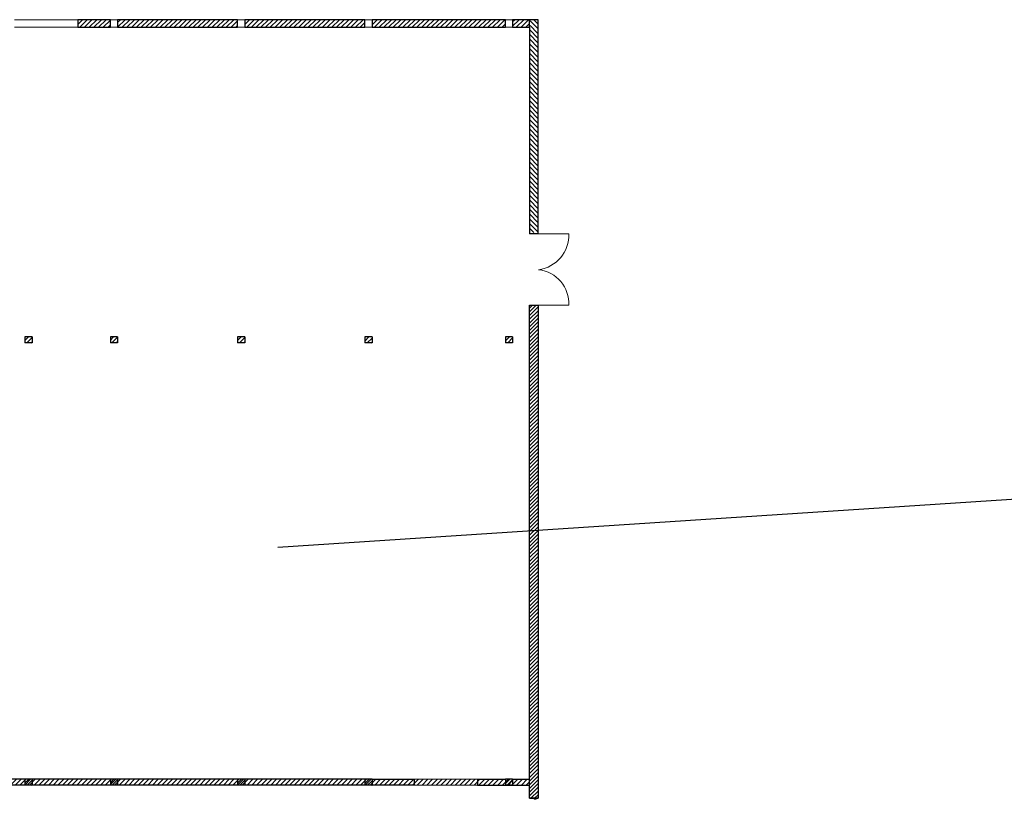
# Model space of a CAD drawing. Header units: millimetres. Extents: x 27545 to 248933, y 18062 to 157451.
# Tile 7 of 19: x 76095 to 122827, y 32434 to 69446. Entities that reach past the tile are written whole.
import ezdxf

# ---------------------------------------------------------------- set-up
doc = ezdxf.new("R2010")
doc.units = ezdxf.units.MM
doc.layers.add('A_KRESKOWANIE_ŚCIANA', color=251, linetype='Continuous')
doc.layers.add('A_ŚCIANA', color=1, linetype='Continuous')
for name, color, linetype, lineweight in [('ECIANY_WEWNETRZNE', 7, 'Continuous', 0), ('ECIANY_ZEWNETRZNE', 7, 'Continuous', 0), ('WYMIAROWANIE', 7, 'Continuous', 0)]:
    doc.layers.add(name, color=color, linetype=linetype, lineweight=lineweight)
pattern_1 = [(225, (339526.18, 130053.11), (88.38835, -88.38835), [])]
pattern_2 = [(225, (1418744.23, 367956.4), (101.027881, -101.027881), [])]
pattern_3 = [(225, (-591524.05, -877972.4), (112.253202, -112.253202), [])]

msp = doc.modelspace()

# ---------------------------------------------------------------- hatches: boundary and pattern name
at = {"layer": 'A_KRESKOWANIE_ŚCIANA'}
h = msp.add_hatch(dxfattribs=at)
h.set_pattern_fill('ANSI31', color=256, scale=50, angle=180, style=0)
h.set_pattern_definition(pattern_3)
h.paths.add_polyline_path([(80397.18881, 69445.77696), (78848.18881, 69445.77696), (78848.18881, 69085.77696), (80397.18881, 69085.77696)])
h = msp.add_hatch(dxfattribs=at)
h.set_pattern_fill('ANSI31', color=256, scale=50, angle=180, style=0)
h.set_pattern_definition(pattern_3)
h.paths.add_polyline_path([(80737.18881, 69085.77696), (86437.18881, 69085.77696), (86437.18881, 69445.77696), (80737.18881, 69445.77696)])
h = msp.add_hatch(dxfattribs=at)
h.set_pattern_fill('ANSI31', color=256, scale=50, angle=180, style=0)
h.set_pattern_definition([(225, (-95290.78, -18556.02), (112.2532, -112.2532), [])])
h.paths.add_polyline_path([(99491.18881, 69445.77696), (99491.18881, 69085.77696), (100291.18881, 69085.77696), (100291.18881, 69445.77696)])
h.paths.add_polyline_path([(92817.18881, 69085.77696), (99151.18881, 69085.77696), (99151.18881, 69445.77696), (92817.18881, 69445.77696)])
h.paths.add_polyline_path([(86777.18881, 69445.77696), (86777.18881, 69085.77696), (92477.18881, 69085.77696), (92477.18881, 69445.77696)])
h = msp.add_hatch(dxfattribs=at)
h.set_pattern_fill('ANSI31', color=256, scale=50, angle=90, style=0)
h.set_pattern_definition([(135, (12675.81, 254923.26), (-112.2532, -112.2532), [])])
h.paths.add_polyline_path([(100677.61048, 60481.29373), (100317.61048, 60481.29373), (100317.61048, 59341.29373), (100677.61048, 59341.29373)])
h.paths.add_polyline_path([(100317.61048, 66815.29373), (100317.61048, 60481.29373), (100677.61048, 60481.29373), (100677.61048, 66815.29373)])
h.paths.add_polyline_path([(100677.61048, 69445.77696), (100317.61048, 69445.77696), (100317.61048, 66815.29373), (100677.61048, 66815.29373)])
h = msp.add_hatch(dxfattribs=at)
h.set_pattern_fill('ANSI31', color=256, scale=1000, angle=180, style=0)
h.set_pattern_definition(pattern_1)
h.paths.add_polyline_path([(100291.18881, 50609.11073), (100701.18881, 50609.11073), (100701.18881, 55885.77696), (100291.18881, 55885.77696)])
h.paths.add_polyline_path([(100291.18881, 47136.61073), (100701.18881, 47136.61073), (100701.18881, 50609.11073), (100291.18881, 50609.11073)])
h = msp.add_hatch(dxfattribs=at)
h.set_pattern_fill('ANSI31', color=256, scale=45, angle=180, style=0)
h.set_pattern_definition(pattern_2)
h.paths.add_polyline_path([(38521.18881, 54385.77696), (38191.18881, 54385.77696), (38191.18881, 54105.77696), (38521.18881, 54105.77696)])
h.paths.add_polyline_path([(44528.18881, 54385.77696), (44198.18881, 54385.77696), (44198.18881, 54105.77696), (44528.18881, 54105.77696)])
h.paths.add_polyline_path([(50558.18881, 54385.77696), (50228.18881, 54385.77696), (50228.18881, 54105.77696), (50558.18881, 54105.77696)])
h.paths.add_polyline_path([(56588.18881, 54385.77696), (56258.18881, 54385.77696), (56258.18881, 54105.77696), (56588.18881, 54105.77696)])
h.paths.add_polyline_path([(68978.18881, 54385.77696), (68648.18881, 54385.77696), (68648.18881, 54105.77696), (68978.18881, 54105.77696)])
h.paths.add_polyline_path([(72985.1431, 54385.77696), (72655.1431, 54385.77696), (72655.1431, 54105.77696), (72985.1431, 54105.77696)])
h.paths.add_polyline_path([(76682.18881, 54385.77696), (76342.18881, 54385.77696), (76342.18881, 54105.77696), (76682.18881, 54105.77696)])
h.paths.add_polyline_path([(80737.18881, 54385.77696), (80397.18881, 54385.77696), (80397.18881, 54105.77696), (80737.18881, 54105.77696)])
h.paths.add_polyline_path([(86777.18881, 54385.77696), (86437.18881, 54385.77696), (86437.18881, 54105.77696), (86777.18881, 54105.77696)])
h.paths.add_polyline_path([(92817.18881, 54385.77696), (92477.18881, 54385.77696), (92477.18881, 54105.77696), (92817.18881, 54105.77696)])
h.paths.add_polyline_path([(99491.18881, 54385.77696), (99151.18881, 54385.77696), (99151.18881, 54105.77696), (99491.18881, 54105.77696)])
h = msp.add_hatch(dxfattribs=at)
h.set_pattern_fill('ANSI31', color=256, scale=1000, angle=180, style=0)
h.set_pattern_definition(pattern_1)
h.paths.add_polyline_path([(100291.18881, 39768.11073), (100701.18881, 39768.11073), (100701.18881, 40851.61073), (100291.18881, 40851.61073)])
h.paths.add_polyline_path([(100291.18881, 40851.61073), (100701.18881, 40851.61073), (100701.18881, 42022.61073), (100291.18881, 42022.61073)])
h.paths.add_polyline_path([(100291.18881, 42022.61073), (100701.18881, 42022.61073), (100701.18881, 43092.61073), (100291.18881, 43092.61073)])
h.paths.add_polyline_path([(100291.18881, 43092.61073), (100701.18881, 43092.61073), (100701.18881, 44185.24855), (100291.18881, 44185.24855)])
h.paths.add_polyline_path([(100291.18881, 44185.24855), (100701.18881, 44185.24855), (100701.18881, 47136.61073), (100291.18881, 47136.61073)])
h = msp.add_hatch(dxfattribs=at)
h.set_pattern_fill('ANSI31', color=256, scale=1000, angle=180, style=0)
h.set_pattern_definition(pattern_1)
h.paths.add_polyline_path([(100291.18881, 36853.11073), (100701.18881, 36853.11073), (100701.18881, 39768.11073), (100291.18881, 39768.11073)])
h = msp.add_hatch(dxfattribs=at)
h.set_pattern_fill('ANSI31', color=256, scale=1000, angle=180, style=0)
h.set_pattern_definition(pattern_1)
h.paths.add_polyline_path([(100291.18881, 34447.61073), (100701.18881, 34447.61073), (100701.18881, 36853.11073), (100291.18881, 36853.11073)])
h = msp.add_hatch(dxfattribs=at)
h.set_pattern_fill('ANSI31', color=256, scale=1000, angle=180, style=0)
h.set_pattern_definition(pattern_1)
h.paths.add_polyline_path([(100291.18881, 34447.61073), (100291.18881, 32484.72013), (100701.18881, 32484.72013), (100701.18881, 34447.61073)])
h = msp.add_hatch(dxfattribs=at)
h.set_pattern_fill('ANSI31', color=256, scale=50, angle=180, style=0)
h.set_pattern_definition([(225, (-128662.88, -54472.8), (112.2532, -112.2532), [])])
h.paths.add_polyline_path([(29481.18881, 33385.77696), (29481.18881, 33105.77696), (35606.08471, 33105.77696), (35606.08471, 33385.77696)])
h.paths.add_polyline_path([(35606.08471, 33385.77696), (35606.08471, 33105.77696), (100291.18881, 33105.77696), (100291.18881, 33385.77696)])
h = msp.add_hatch(dxfattribs=at)
h.set_pattern_fill('ANSI31', color=256, scale=45, angle=180, style=0)
h.set_pattern_definition(pattern_2)
h.paths.add_polyline_path([(99151.18881, 33385.77696), (99151.18881, 33105.77696), (99491.18881, 33105.77696), (99491.18881, 33385.77696)])
h.paths.add_polyline_path([(92817.18881, 33385.77696), (92817.18881, 33105.77696), (92477.18881, 33105.77696), (92477.18881, 33385.77696)])
h.paths.add_polyline_path([(86777.18881, 33385.77696), (86777.18881, 33105.77696), (86437.18881, 33105.77696), (86437.18881, 33385.77696)])
h.paths.add_polyline_path([(80737.18881, 33385.77696), (80737.18881, 33105.77696), (80397.18881, 33105.77696), (80397.18881, 33385.77696)])
h.paths.add_polyline_path([(76682.18881, 33385.77696), (76682.18881, 33105.77696), (76342.18881, 33105.77696), (76342.18881, 33385.77696)])
h.paths.add_polyline_path([(72985.1431, 33385.77696), (72985.1431, 33105.77696), (72655.1431, 33105.77696), (72655.1431, 33385.77696)])
h.paths.add_polyline_path([(68978.18881, 33385.77696), (68978.18881, 33105.77696), (68648.18881, 33105.77696), (68648.18881, 33385.77696)])

# ---------------------------------------------------------------- linework, layer by layer
for p, q in [((100701.18881, 69445.77696), (100291.18881, 69445.77696)), ((100701.18881, 59285.77696), (100701.18881, 69445.77696)), ((100291.18881, 69085.77696), (100291.18881, 59285.77696)), ((153007.87439, 48613.26213), (88344.31147, 44391.34936))]:
    msp.add_line(p, q)
at = {"color": 1}
for p, q in [((76342.18881, 54385.77696), (76342.18881, 54105.77696)), ((76682.18881, 54385.77696), (76342.18881, 54385.77696)), ((76682.18881, 54385.77696), (76682.18881, 54105.77696)), ((80397.18881, 54385.77696), (80397.18881, 54105.77696)), ((80737.18881, 54385.77696), (80397.18881, 54385.77696)), ((80737.18881, 54385.77696), (80737.18881, 54105.77696)), ((86437.18881, 54385.77696), (86437.18881, 54105.77696)), ((86777.18881, 54385.77696), (86437.18881, 54385.77696)), ((86777.18881, 54385.77696), (86777.18881, 54105.77696)), ((92477.18881, 54385.77696), (92477.18881, 54105.77696)), ((92817.18881, 54385.77696), (92477.18881, 54385.77696)), ((92817.18881, 54385.77696), (92817.18881, 54105.77696)), ((99151.18881, 54385.77696), (99151.18881, 54105.77696)), ((99491.18881, 54385.77696), (99151.18881, 54385.77696)), ((99491.18881, 54385.77696), (99491.18881, 54105.77696)), ((76682.18881, 54105.77696), (76342.18881, 54105.77696)), ((80737.18881, 54105.77696), (80397.18881, 54105.77696)), ((86777.18881, 54105.77696), (86437.18881, 54105.77696)), ((92817.18881, 54105.77696), (92477.18881, 54105.77696)), ((99491.18881, 54105.77696), (99151.18881, 54105.77696)), ((92477.18881, 33385.77696), (62948.18881, 33385.77696)), ((76682.18881, 33385.77696), (76342.18881, 33385.77696)), ((76342.18881, 33385.77696), (76342.18881, 33105.77696)), ((76682.18881, 33385.77696), (76682.18881, 33105.77696)), ((80737.18881, 33385.77696), (80397.18881, 33385.77696)), ((80397.18881, 33385.77696), (80397.18881, 33105.77696)), ((80737.18881, 33385.77696), (80737.18881, 33105.77696)), ((86777.18881, 33385.77696), (86437.18881, 33385.77696)), ((86437.18881, 33385.77696), (86437.18881, 33105.77696)), ((86777.18881, 33385.77696), (86777.18881, 33105.77696)), ((92817.18881, 33385.77696), (92477.18881, 33385.77696)), ((92477.18881, 33385.77696), (92477.18881, 33105.77696)), ((92817.18881, 33385.77696), (92817.18881, 33105.77696)), ((92817.18881, 33385.77696), (94817.18881, 33385.77696)), ((94817.18881, 33385.77696), (94817.18881, 33105.77696)), ((97817.18881, 33385.77696), (99151.18881, 33385.77696)), ((97817.18881, 33385.77696), (97817.18881, 33105.77696)), ((99491.18881, 33385.77696), (99151.18881, 33385.77696)), ((99151.18881, 33385.77696), (99151.18881, 33105.77696)), ((99491.18881, 33385.77696), (99491.18881, 33105.77696)), ((99491.18881, 33385.77696), (100291.18881, 33385.77696)), ((92817.18881, 33105.77696), (62948.18881, 33105.77696)), ((76682.18881, 33105.77696), (76342.18881, 33105.77696)), ((80737.18881, 33105.77696), (80397.18881, 33105.77696)), ((86777.18881, 33105.77696), (86437.18881, 33105.77696)), ((92817.18881, 33105.77696), (92477.18881, 33105.77696)), ((94817.18881, 33105.77696), (92817.18881, 33105.77696)), ((97817.18881, 33105.77696), (100291.18881, 33105.77696)), ((99491.18881, 33105.77696), (99151.18881, 33105.77696))]:
    msp.add_line(p, q, dxfattribs=at)
at = {"layer": 'A_ŚCIANA'}
for p, q in [((80397.18881, 69445.77696), (78848.18881, 69445.77696)), ((78848.18881, 69445.77696), (78848.18881, 69085.77696)), ((80397.18881, 69085.77696), (80397.18881, 69445.77696)), ((86437.18881, 69445.77696), (80737.18881, 69445.77696)), ((80737.18881, 69445.77696), (80737.18881, 69085.77696)), ((86437.18881, 69085.77696), (86437.18881, 69445.77696)), ((92477.18881, 69445.77696), (86777.18881, 69445.77696)), ((86777.18881, 69445.77696), (86777.18881, 69085.77696)), ((92477.18881, 69085.77696), (92477.18881, 69445.77696)), ((99151.18881, 69445.77696), (92817.18881, 69445.77696)), ((92817.18881, 69445.77696), (92817.18881, 69085.77696)), ((99151.18881, 69085.77696), (99151.18881, 69445.77696)), ((100291.18881, 69445.77696), (99491.18881, 69445.77696)), ((99491.18881, 69445.77696), (99491.18881, 69085.77696)), ((100291.18881, 69085.77696), (100291.18881, 69445.77696)), ((78848.18881, 69085.77696), (80397.18881, 69085.77696)), ((80737.18881, 69085.77696), (86437.18881, 69085.77696)), ((86777.18881, 69085.77696), (92477.18881, 69085.77696)), ((92817.18881, 69085.77696), (99151.18881, 69085.77696)), ((99491.18881, 69085.77696), (100291.18881, 69085.77696)), ((100701.18881, 59285.77696), (100291.18881, 59285.77696)), ((100291.18881, 55885.77696), (100701.18881, 55885.77696)), ((100291.18881, 33537.22221), (100291.18881, 55885.77696)), ((100701.18881, 55885.77696), (100701.18881, 32484.72013)), ((100291.18881, 33257.22271), (100291.18881, 33537.22221)), ((100291.18881, 32484.72013), (100291.18881, 33257.22271)), ((100701.18881, 32484.72013), (100291.18881, 32484.72013)), ((100701.18881, 32484.72013), (100291.18881, 32484.72013)), ((100291.18881, 32484.72013), (100701.18881, 32484.72013))]:
    msp.add_line(p, q, dxfattribs=at)
at = {"layer": 'ECIANY_WEWNETRZNE', "color": 1, "linetype": 'Continuous', "lineweight": 0}
for points in [[(80737.18881, 69085.77696), (80737.18881, 69445.77696), (80397.18881, 69445.77696), (80397.18881, 69085.77696)], [(86777.18881, 69085.77696), (86777.18881, 69445.77696), (86437.18881, 69445.77696), (86437.18881, 69085.77696)], [(92817.18881, 69085.77696), (92817.18881, 69445.77696), (92477.18881, 69445.77696), (92477.18881, 69085.77696)], [(99491.18881, 69085.77696), (99491.18881, 69445.77696), (99151.18881, 69445.77696), (99151.18881, 69085.77696)]]:
    msp.add_lwpolyline(points, close=True, dxfattribs=at)
at = {"layer": 'ECIANY_ZEWNETRZNE', "color": 30, "linetype": 'Continuous'}
for p, q in [((75848.18881, 69445.77696), (78848.18881, 69445.77696)), ((78848.18881, 69085.77696), (75848.18881, 69085.77696)), ((100701.18881, 59285.77696), (102156.23283, 59285.77696)), ((102156.23283, 55885.7772), (100701.18881, 55885.7772)), ((94817.18881, 33385.77696), (97817.18881, 33385.77696)), ((94817.18881, 33105.77696), (97817.18881, 33105.77696)), ((100512.28881, 32433.92013), (100512.28881, 32484.72013)), ((100512.28881, 32484.72013), (100601.18881, 32484.72013)), ((100512.28881, 32433.92013), (100512.28881, 32484.72013)), ((100512.28881, 32484.72013), (100601.18881, 32484.72013)), ((100601.18881, 32433.92013), (100512.28881, 32433.92013)), ((100601.18881, 32433.92013), (100512.28881, 32433.92013)), ((100601.18881, 32484.72013), (100601.18881, 32433.92013)), ((100601.18881, 32484.72013), (100601.18881, 32433.92013))]:
    msp.add_line(p, q, dxfattribs=at)
for centre, radius, start, end in [((100507.82011, 59213.20384), 1650.0095, 277.45550208, 2.520879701), ((100540.85692, 55969.75207), 1617.55714, 357.024173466, 83.573098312)]:
    msp.add_arc(centre, radius, start, end, dxfattribs=at)
at = {"layer": 'WYMIAROWANIE', "linetype": 'Continuous', "lineweight": 0}
msp.add_line((100701.18881, 59285.77696), (102156.23283, 59285.77696), dxfattribs=at)

doc.saveas('drawing.dxf')
